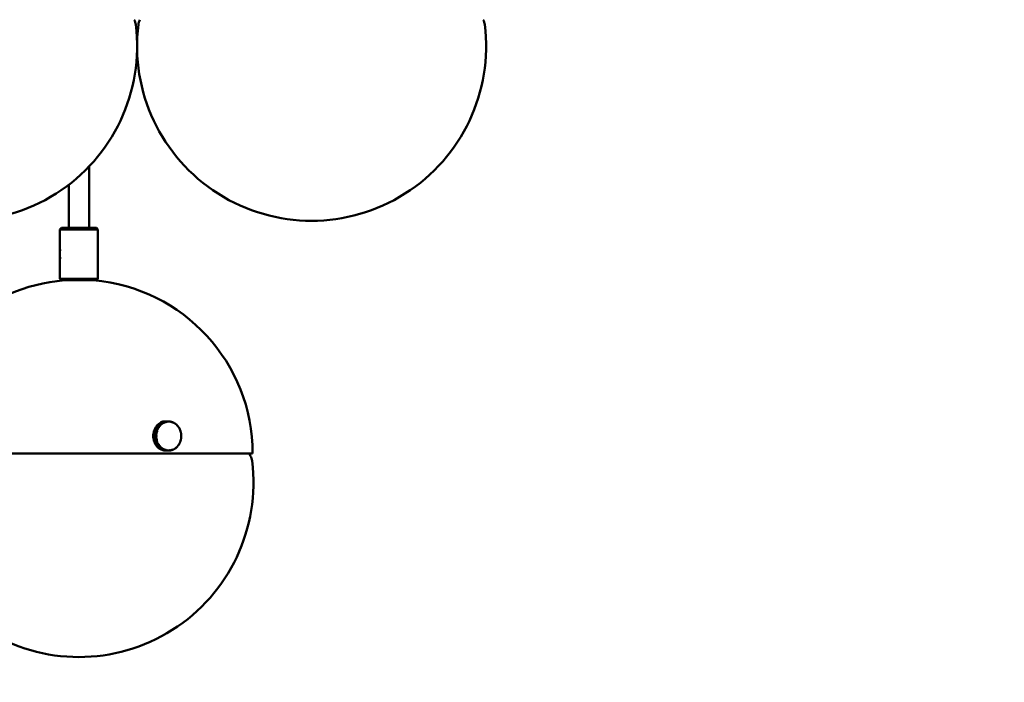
# Model space of a CAD drawing. Header units: millimetres. Extents: x 849 to 4035, y 828 to 3843.
# Tile 33 of 105: x 2258 to 2597, y 1167 to 1395. Entities that reach past the tile are written whole.
import ezdxf

# ---------------------------------------------------------------- set-up
doc = ezdxf.new("R2010")
doc.units = ezdxf.units.MM
doc.header["$LTSCALE"] = 15
doc.layers.add('Widoczne (ISO)', color=7, linetype='Continuous', lineweight=50)
doc.layers.add('Wymiar (ISO)', color=7, linetype='Continuous', lineweight=18)
doc.styles.add('Tekst notatki (ISO)', font='tahoma.ttf')
doc.dimstyles.new('Domyślne (ISO)', dxfattribs={"dimscale": 15, "dimtxt": 3, "dimasz": 3, "dimexe": 3.175, "dimexo": 0, "dimgap": 0.762, "dimtad": 1, "dimdec": 1, "dimlfac": 0.03937, "dimrnd": 1e-08, "dimzin": 0, "dimdsep": 46, "dimtxsty": 'Tekst notatki (ISO)', "dimblk": 'Filled-1', "dimcen": 0.09, "dimdle": 10, "dimse1": 1, "dimse2": 1, "dimclrd": 256, "dimclre": 256, "dimclrt": 256, "dimadec": 0, "dimazin": 0, "dimtfac": 0.666667, "dimtmove": 0, "dimatfit": 3, "dimfxl": 1, "dimtolj": 1, "dimlwd": 15, "dimlwe": 15, "dimarcsym": 0})

# ---------------------------------------------------------------- blocks, each defined once
blk = doc.blocks.new('Filled-1')
at = {"color": 0}
for p, q in [((0, 0), (-1, 0.25)), ((-1, 0.25), (-1, -0.25)), ((-1, 0), (0, 0)), ((-1, -0.25), (0, 0))]:
    blk.add_line(p, q, dxfattribs=at)
at = {"color": 0, "flags": 128}
blk.add_lwpolyline([(-1, -0.25), (0, 0), (-1, 0.25), (-1, -0.25)], dxfattribs=at)
at = {"color": 0}
blk.add_solid([(-1, -0.25), (0, 0), (-1, 0.25), (-1, -0.25)], dxfattribs=at)
blk = doc.blocks.new('*D6')
at = {"layer": 'Defpoints', "color": 0, "transparency": 16777216}
for p in [(2539.48, 1773.6), (2826.63, 1773.6), (2278.48, 1176.06)]:
    blk.add_point(p, dxfattribs=at)
at = {"layer": 'Wymiar (ISO)', "lineweight": 15, "transparency": 16777216}
blk.add_line((2826.63, 1221.06), (2826.63, 1728.6), dxfattribs=at)
at = {"layer": 'Wymiar (ISO)', "lineweight": 15, "transparency": 16777216, "xscale": 45, "yscale": 45, "zscale": 45}
for p, rotation in [((2826.63, 1773.6), 90), ((2826.63, 1176.06), 270)]:
    blk.add_blockref('Filled-1', p, dxfattribs=dict(at, rotation=rotation))
at = {"layer": 'Wymiar (ISO)', "lineweight": 18, "transparency": 16777216, "insert": (2692.21, 1366.31), "char_height": 45, "attachment_point": 1, "rotation": 90, "style": 'Tekst notatki (ISO)'}
blk.add_mtext('\\A1;23.5\\P598 mm', dxfattribs=at)
blk = doc.blocks.new('*D7')
at = {"layer": 'Defpoints', "color": 0, "transparency": 16777216}
for p in [(2505.32, 2308.97), (3058.48, 2308.97), (2278.48, 1176.06)]:
    blk.add_point(p, dxfattribs=at)
at = {"layer": 'Wymiar (ISO)', "lineweight": 15, "transparency": 16777216}
blk.add_line((3058.48, 1221.06), (3058.48, 2263.97), dxfattribs=at)
at = {"layer": 'Wymiar (ISO)', "lineweight": 15, "transparency": 16777216, "xscale": 45, "yscale": 45, "zscale": 45}
for p, rotation in [((3058.48, 2308.97), 90), ((3058.48, 1176.06), 270)]:
    blk.add_blockref('Filled-1', p, dxfattribs=dict(at, rotation=rotation))
at = {"layer": 'Wymiar (ISO)', "lineweight": 18, "transparency": 16777216, "insert": (2924.33, 1618.7), "char_height": 45, "attachment_point": 1, "rotation": 90, "style": 'Tekst notatki (ISO)'}
blk.add_mtext('\\A1;44.6\\P1133 mm', dxfattribs=at)
blk = doc.blocks.new('*D8')
at = {"layer": 'Defpoints', "color": 0, "transparency": 16777216}
for p in [(1978.86, 1686.06), (2593.48, 1686.06), (2593.48, 903.19)]:
    blk.add_point(p, dxfattribs=at)
at = {"layer": 'Wymiar (ISO)', "lineweight": 15, "transparency": 16777216}
blk.add_line((2023.86, 903.19), (2548.48, 903.19), dxfattribs=at)
at = {"layer": 'Wymiar (ISO)', "lineweight": 15, "transparency": 16777216, "xscale": 45, "yscale": 45, "zscale": 45, "rotation": 180}
blk.add_blockref('Filled-1', (1978.86, 903.19), dxfattribs=at)
at = {"layer": 'Wymiar (ISO)', "lineweight": 15, "transparency": 16777216, "xscale": 45, "yscale": 45, "zscale": 45}
blk.add_blockref('Filled-1', (2593.48, 903.19), dxfattribs=at)
at = {"layer": 'Wymiar (ISO)', "lineweight": 18, "transparency": 16777216, "insert": (2193.95, 1037.52), "char_height": 45, "attachment_point": 1, "style": 'Tekst notatki (ISO)'}
blk.add_mtext('\\A1;24.8\\P63 mm', dxfattribs=at)

msp = doc.modelspace()

# ---------------------------------------------------------------- linework, layer by layer
at = {"layer": 'Widoczne (ISO)'}
for p, q in [((2281.98, 1344.74), (2281.98, 1323.6)), ((2274.98, 1338.44), (2274.98, 1323.6)), ((2272.48, 1323.6), (2271.98, 1323.1)), ((2284.98, 1323.1), (2271.98, 1323.1)), ((2271.98, 1323.1), (2271.98, 1316.22)), ((2272.48, 1323.6), (2284.48, 1323.6)), ((2284.48, 1323.6), (2284.98, 1323.1)), ((2284.98, 1323.1), (2284.98, 1306.1)), ((2271.98, 1316.1), (2272.01, 1316.13)), ((2271.98, 1313.1), (2271.98, 1316.1)), ((2271.98, 1313.1), (2272.01, 1313.08)), ((2271.98, 1312.98), (2271.98, 1306.1)), ((2271.98, 1306.1), (2284.98, 1306.1)), ((2272.48, 1305.6), (2271.98, 1306.1)), ((2284.48, 1305.6), (2272.48, 1305.6)), ((2284.48, 1305.6), (2284.98, 1306.1)), ((2306.78, 1256.08), (2305.78, 1256.08)), ((2305.85, 1256.14), (2306.85, 1256.14)), ((2305.89, 1256.08), (2305.85, 1256.14)), ((2307.06, 1256.3), (2306.06, 1256.3)), ((2306.14, 1256.35), (2307.14, 1256.35)), ((2306.16, 1256.3), (2306.14, 1256.35)), ((2307.36, 1256.5), (2306.36, 1256.5)), ((2306.44, 1256.54), (2307.44, 1256.54)), ((2306.46, 1256.5), (2306.44, 1256.54)), ((2307.67, 1256.66), (2306.67, 1256.66)), ((2306.75, 1256.7), (2307.75, 1256.7)), ((2306.76, 1256.66), (2306.75, 1256.7)), ((2306.81, 1256.06), (2306.91, 1256.06)), ((2307.98, 1256.8), (2306.98, 1256.8)), ((2307.07, 1256.83), (2308.07, 1256.83)), ((2307.07, 1256.8), (2307.07, 1256.83)), ((2307.1, 1256.27), (2307.19, 1256.27)), ((2308.31, 1256.91), (2307.31, 1256.91)), ((2307.39, 1256.94), (2308.39, 1256.94)), ((2307.4, 1256.91), (2307.39, 1256.94)), ((2307.4, 1256.45), (2307.48, 1256.45)), ((2308.64, 1256.99), (2307.64, 1256.99)), ((2307.71, 1256.61), (2307.78, 1256.61)), ((2307.73, 1257.01), (2308.73, 1257.01)), ((2307.73, 1256.99), (2307.73, 1257.01)), ((2307.85, 1257.06), (2307.86, 1257.06)), ((2308.98, 1257.04), (2307.98, 1257.04)), ((2308.03, 1256.74), (2308.08, 1256.74)), ((2308.07, 1257.05), (2309.07, 1257.05)), ((2308.07, 1257.04), (2308.07, 1257.05)), ((2309.32, 1257.06), (2308.32, 1257.06)), ((2308.36, 1256.84), (2308.39, 1256.84)), ((2309.32, 1257.06), (2309.41, 1257.06)), ((2309.66, 1257.04), (2309.75, 1257.04)), ((2310, 1256.99), (2310.08, 1256.99)), ((2310.34, 1256.91), (2310.42, 1256.91)), ((2310.67, 1256.8), (2310.74, 1256.8)), ((2310.99, 1256.66), (2311.06, 1256.66)), ((2311.29, 1256.49), (2311.37, 1256.49)), ((2311.59, 1256.29), (2311.66, 1256.29)), ((2311.87, 1256.07), (2311.94, 1256.07)), ((2305.08, 1252.8), (2304.08, 1252.8)), ((2304.09, 1252.9), (2305.09, 1252.9)), ((2304.17, 1252.88), (2304.09, 1252.9)), ((2305.14, 1253.19), (2304.14, 1253.19)), ((2304.16, 1253.28), (2305.16, 1253.28)), ((2304.24, 1253.26), (2304.16, 1253.28)), ((2304.16, 1252.8), (2304.17, 1252.88)), ((2304.17, 1252.88), (2305.2, 1252.88)), ((2305.23, 1253.56), (2304.23, 1253.56)), ((2304.23, 1253.19), (2304.24, 1253.26)), ((2304.24, 1253.26), (2305.27, 1253.26)), ((2304.25, 1253.66), (2305.25, 1253.66)), ((2304.34, 1253.63), (2304.25, 1253.66)), ((2304.32, 1253.56), (2304.34, 1253.63)), ((2305.34, 1253.93), (2304.34, 1253.93)), ((2304.34, 1253.63), (2305.36, 1253.63)), ((2304.38, 1254.03), (2305.38, 1254.03)), ((2304.46, 1253.99), (2304.38, 1254.03)), ((2304.44, 1253.93), (2304.46, 1253.99)), ((2304.46, 1253.99), (2305.48, 1253.99)), ((2305.48, 1254.29), (2304.48, 1254.29)), ((2304.52, 1254.38), (2305.52, 1254.38)), ((2304.6, 1254.34), (2304.52, 1254.38)), ((2304.58, 1254.29), (2304.6, 1254.34)), ((2304.6, 1254.34), (2305.62, 1254.34)), ((2305.65, 1254.64), (2304.65, 1254.64)), ((2304.69, 1254.72), (2305.69, 1254.72)), ((2304.76, 1254.67), (2304.69, 1254.72)), ((2304.75, 1254.64), (2304.76, 1254.67)), ((2304.76, 1254.67), (2305.79, 1254.67)), ((2305.83, 1254.96), (2304.83, 1254.96)), ((2304.88, 1255.05), (2305.88, 1255.05)), ((2304.95, 1254.99), (2304.88, 1255.05)), ((2304.94, 1254.96), (2304.95, 1254.99)), ((2304.95, 1254.99), (2305.97, 1254.99)), ((2306.04, 1255.27), (2305.04, 1255.27)), ((2305.1, 1255.35), (2306.1, 1255.35)), ((2305.16, 1255.29), (2305.1, 1255.35)), ((2305.15, 1255.27), (2305.16, 1255.29)), ((2305.16, 1255.29), (2306.18, 1255.29)), ((2306.27, 1255.57), (2305.27, 1255.57)), ((2305.33, 1255.64), (2306.33, 1255.64)), ((2305.39, 1255.57), (2305.33, 1255.64)), ((2305.39, 1255.57), (2305.39, 1255.57)), ((2306.52, 1255.83), (2305.52, 1255.83)), ((2305.58, 1255.9), (2306.58, 1255.9)), ((2305.63, 1255.83), (2305.58, 1255.9)), ((2306.27, 1255.57), (2306.41, 1255.57)), ((2306.53, 1255.82), (2306.65, 1255.82)), ((2312.14, 1255.83), (2312.21, 1255.83)), ((2312.39, 1255.56), (2312.45, 1255.56)), ((2312.63, 1255.27), (2312.68, 1255.27)), ((2312.84, 1254.95), (2312.89, 1254.95)), ((2313.03, 1254.63), (2313.07, 1254.63)), ((2313.2, 1254.28), (2313.24, 1254.28)), ((2313.34, 1253.92), (2313.38, 1253.92)), ((2313.45, 1253.55), (2313.49, 1253.55)), ((2313.54, 1253.17), (2313.58, 1253.17)), ((2313.61, 1252.79), (2313.64, 1252.79)), ((2304.03, 1252.12), (2305.03, 1252.12)), ((2304.11, 1252.12), (2304.03, 1252.12)), ((2305.03, 1252.02), (2304.03, 1252.02)), ((2305.04, 1252.41), (2304.04, 1252.41)), ((2304.04, 1251.72), (2305.04, 1251.72)), ((2304.04, 1251.63), (2304.13, 1251.63)), ((2305.04, 1251.63), (2304.04, 1251.63)), ((2304.05, 1252.51), (2305.05, 1252.51)), ((2304.13, 1252.5), (2304.05, 1252.51)), ((2304.07, 1251.33), (2305.07, 1251.33)), ((2304.09, 1251.24), (2304.17, 1251.25)), ((2305.09, 1251.24), (2304.09, 1251.24)), ((2304.11, 1252.12), (2305.14, 1252.12)), ((2304.11, 1252.02), (2304.11, 1252.12)), ((2304.12, 1252.41), (2304.13, 1252.5)), ((2304.13, 1251.63), (2304.12, 1251.72)), ((2304.13, 1252.5), (2305.15, 1252.5)), ((2305.15, 1251.63), (2304.13, 1251.63)), ((2304.14, 1250.95), (2305.14, 1250.95)), ((2304.17, 1251.25), (2304.16, 1251.33)), ((2304.16, 1250.85), (2304.24, 1250.87)), ((2305.16, 1250.85), (2304.16, 1250.85)), ((2305.2, 1251.25), (2304.17, 1251.25)), ((2304.24, 1250.87), (2304.22, 1250.95)), ((2304.22, 1250.57), (2305.22, 1250.57)), ((2305.26, 1250.87), (2304.24, 1250.87)), ((2304.25, 1250.47), (2304.33, 1250.51)), ((2305.25, 1250.47), (2304.25, 1250.47)), ((2304.33, 1250.51), (2304.32, 1250.57)), ((2305.36, 1250.51), (2304.33, 1250.51)), ((2304.34, 1250.2), (2305.34, 1250.2)), ((2304.37, 1250.11), (2304.45, 1250.15)), ((2305.37, 1250.11), (2304.37, 1250.11)), ((2304.45, 1250.15), (2304.43, 1250.2)), ((2305.47, 1250.15), (2304.45, 1250.15)), ((2304.48, 1249.84), (2305.48, 1249.84)), ((2304.52, 1249.75), (2304.59, 1249.8)), ((2305.52, 1249.75), (2304.52, 1249.75)), ((2304.59, 1249.8), (2304.57, 1249.84)), ((2305.62, 1249.8), (2304.59, 1249.8)), ((2304.64, 1249.5), (2305.64, 1249.5)), ((2304.69, 1249.41), (2304.76, 1249.46)), ((2305.69, 1249.41), (2304.69, 1249.41)), ((2304.76, 1249.46), (2304.74, 1249.5)), ((2305.78, 1249.46), (2304.76, 1249.46)), ((2313.07, 1249.49), (2313.02, 1249.49)), ((2313.23, 1249.83), (2313.19, 1249.83)), ((2313.37, 1250.19), (2313.33, 1250.19)), ((2313.49, 1250.56), (2313.45, 1250.56)), ((2313.58, 1250.94), (2313.54, 1250.94)), ((2313.64, 1251.32), (2313.61, 1251.32)), ((2313.68, 1251.71), (2313.64, 1251.71)), ((2313.65, 1252.4), (2313.68, 1252.4)), ((2313.69, 1252.11), (2313.66, 1252.11)), ((2218.73, 1246.06), (2338.23, 1246.06)), ((2304.83, 1249.17), (2305.83, 1249.17)), ((2304.88, 1249.09), (2304.95, 1249.15)), ((2305.88, 1249.09), (2304.88, 1249.09)), ((2304.95, 1249.15), (2304.93, 1249.17)), ((2305.97, 1249.15), (2304.95, 1249.15)), ((2305.03, 1248.86), (2306.03, 1248.86)), ((2305.09, 1248.78), (2305.16, 1248.85)), ((2306.09, 1248.78), (2305.09, 1248.78)), ((2305.16, 1248.85), (2305.15, 1248.86)), ((2306.17, 1248.85), (2305.16, 1248.85)), ((2305.26, 1248.57), (2306.26, 1248.57)), ((2305.32, 1248.49), (2305.38, 1248.57)), ((2306.32, 1248.49), (2305.32, 1248.49)), ((2306.4, 1248.57), (2305.38, 1248.57)), ((2305.38, 1248.57), (2305.38, 1248.57)), ((2305.51, 1248.3), (2306.51, 1248.3)), ((2305.57, 1248.23), (2305.62, 1248.3)), ((2306.57, 1248.23), (2305.57, 1248.23)), ((2305.77, 1248.05), (2306.77, 1248.05)), ((2305.84, 1247.99), (2305.88, 1248.05)), ((2306.84, 1247.99), (2305.84, 1247.99)), ((2306.05, 1247.83), (2307.05, 1247.83)), ((2306.13, 1247.78), (2306.16, 1247.83)), ((2307.13, 1247.78), (2306.13, 1247.78)), ((2306.35, 1247.63), (2307.35, 1247.63)), ((2306.43, 1247.59), (2306.45, 1247.63)), ((2307.43, 1247.59), (2306.43, 1247.59)), ((2306.65, 1248.31), (2306.52, 1248.31)), ((2306.66, 1247.46), (2307.66, 1247.46)), ((2306.74, 1247.43), (2306.75, 1247.46)), ((2307.74, 1247.43), (2306.74, 1247.43)), ((2306.91, 1248.07), (2306.8, 1248.07)), ((2306.97, 1247.32), (2307.97, 1247.32)), ((2307.06, 1247.29), (2307.06, 1247.32)), ((2308.06, 1247.29), (2307.06, 1247.29)), ((2307.18, 1247.86), (2307.09, 1247.86)), ((2307.3, 1247.21), (2308.3, 1247.21)), ((2307.38, 1247.19), (2307.39, 1247.21)), ((2308.38, 1247.19), (2307.38, 1247.19)), ((2307.47, 1247.68), (2307.39, 1247.68)), ((2307.63, 1247.13), (2308.63, 1247.13)), ((2307.77, 1247.52), (2307.7, 1247.52)), ((2307.72, 1247.12), (2307.72, 1247.13)), ((2308.72, 1247.12), (2307.72, 1247.12)), ((2307.97, 1247.08), (2308.97, 1247.08)), ((2308.07, 1247.39), (2308.02, 1247.39)), ((2308.06, 1247.07), (2308.06, 1247.08)), ((2309.06, 1247.07), (2308.06, 1247.07)), ((2308.31, 1247.06), (2309.31, 1247.06)), ((2308.38, 1247.29), (2308.35, 1247.29)), ((2308.4, 1247.06), (2308.4, 1247.06)), ((2309.4, 1247.06), (2308.4, 1247.06)), ((2309.74, 1247.08), (2309.65, 1247.08)), ((2310.07, 1247.13), (2309.99, 1247.13)), ((2310.41, 1247.21), (2310.33, 1247.21)), ((2310.73, 1247.32), (2310.66, 1247.32)), ((2311.05, 1247.46), (2310.98, 1247.46)), ((2311.36, 1247.63), (2311.28, 1247.63)), ((2311.65, 1247.82), (2311.58, 1247.82)), ((2311.93, 1248.04), (2311.86, 1248.04)), ((2312.2, 1248.29), (2312.13, 1248.29)), ((2312.45, 1248.56), (2312.38, 1248.56)), ((2312.67, 1248.85), (2312.62, 1248.85)), ((2312.88, 1249.16), (2312.83, 1249.16)), ((2337.04, 1246.06), (2337.49, 1245.19))]:
    msp.add_line(p, q, dxfattribs=at)
for centre, radius, start, end in [((2293.06, 1392.88), 5, 7.1241, 27.4943), ((2303.91, 1392.88), 5, 152.5057, 172.8759), ((2413.06, 1392.88), 5, 7.1241, 27.4943), ((2238.48, 1386.06), 60, 172.8759, 7.1241), ((2358.48, 1386.06), 60, 172.8759, 7.1241), ((2278.48, 1246.06), 59.75, 94.8002, 169.3913), ((2278.48, 1246.06), 59.75, 0, 85.1998), ((2278.48, 1236.06), 60, 172.8759, 7.1241), ((2333.06, 1242.88), 5, 7.1241, 27.4943)]:
    msp.add_arc(centre, radius, start, end, dxfattribs=at)
for centre, major_axis, ratio, start_param, end_param in [((2308.36, 1252.06), (0, 5), 0.866025, 0.637118, 0.695658), ((2308.36, 1252.06), (0, 5), 0.866025, 0.558578, 0.617118), ((2308.36, 1252.06), (0, 5), 0.866025, 0.480038, 0.538578), ((2308.36, 1252.06), (0, 5), 0.866025, 0.401499, 0.460038), ((2309.36, 1252.06), (0, 5), 0.866025, 0.637118, 0.695658), ((2307.86, 1252.06), (0, 5), 0.866025, 6.225418, 6.572872), ((2308.36, 1252.06), (0, 5), 0.866025, 0.322959, 0.381498), ((2306.7, 1252.03), (-4.65, 5.56), 0.404861, 5.13118, 5.146717), ((2309.36, 1252.06), (0, 5), 0.866025, 0.558578, 0.617118), ((2306.77, 1252.09), (4.65, -5.56), 0.404861, 1.989587, 2.005124), ((2309.4, 1252.06), (0, -4.92), 0.866025, 3.758543, 3.778878), ((2306.7, 1252.04), (-4.18, 5.92), 0.426633, 5.165398, 5.180935), ((2308.36, 1252.06), (0, 5), 0.866025, 0.244419, 0.302958), ((2309.36, 1252.06), (0, 5), 0.866025, 0.480038, 0.538578), ((2306.77, 1252.09), (4.18, -5.92), 0.426633, 2.023806, 2.039343), ((2309.4, 1252.06), (0, -4.92), 0.866025, 3.680003, 3.700338), ((2306.69, 1252.04), (-3.67, 6.25), 0.445775, 5.202073, 5.21761), ((2308.36, 1252.06), (0, 5), 0.866025, 0.165879, 0.224419), ((2309.4, 1252.06), (0, -4.92), 0.866025, 3.601464, 3.621798), ((2309.36, 1252.06), (0, 5), 0.866025, 0.401499, 0.460038), ((2306.77, 1252.08), (3.67, -6.25), 0.445775, 2.06048, 2.076017), ((2306.69, 1252.04), (-3.12, 6.54), 0.462169, 5.241001, 5.256539), ((2308.36, 1252.06), (0, 5), 0.866025, 0.087339, 0.145879), ((2309.4, 1252.06), (0, 4.92), 0.866025, 0.381331, 0.401666), ((2309.36, 1252.06), (0, 5), 0.866025, 0.322959, 0.381498), ((2306.77, 1252.08), (3.12, -6.54), 0.462169, 2.099409, 2.114946), ((2306.69, 1252.05), (-2.54, 6.79), 0.475713, 5.281925, 5.297462), ((2309.4, 1252.06), (0, 4.92), 0.866025, 0.302791, 0.323126), ((2308.36, 1252.06), (0, 5), 0.866025, 0.0088, 0.067339), ((2309.36, 1252.06), (0, 5), 0.866025, 0.244419, 0.302958), ((2306.77, 1252.08), (2.54, -6.79), 0.475713, 2.140333, 2.15587), ((2306.69, 1252.05), (-1.93, 6.99), 0.486325, 5.324529, 5.340067), ((2309.4, 1252.06), (0, 4.92), 0.866025, 0.224252, 0.244586), ((2309.36, 1252.06), (0, 5), 0.866025, 0.165879, 0.224419), ((2306.77, 1252.07), (1.93, -6.99), 0.486325, 2.182937, 2.198474), ((2306.69, 1252.05), (-1.29, 7.13), 0.493938, 5.368446, 5.383983), ((2309.4, 1252.06), (0, 4.92), 0.866025, 0.145712, 0.166046), ((2309.36, 1252.06), (0, 5), 0.866025, 0.087339, 0.145879), ((2306.78, 1252.07), (1.29, -7.13), 0.493938, 2.226853, 2.24239), ((2306.69, 1252.06), (-0.65, 7.22), 0.498505, 5.413262, 5.428799), ((2309.4, 1252.06), (0, 4.92), 0.866025, 0.067172, 0.087506), ((2309.36, 1252.06), (0, 5), 0.866025, 0.0088, 0.067339), ((2306.78, 1252.07), (0.65, -7.22), 0.498505, 2.271669, 2.287206), ((2306.69, 1252.06), (0.01, 7.25), 0.5, 5.458533, 5.47407), ((2309.4, 1252.06), (0, 4.92), 0.866025, 6.271817, 6.292152), ((2306.78, 1252.06), (-0.01, -7.25), 0.5, 2.31694, 2.332477), ((2309.36, 1252.06), (0, 5), 0.866025, 6.213445, 6.271984), ((2306.69, 1252.07), (0.67, 7.22), 0.498411, 5.503797, 5.519334), ((2309.4, 1252.06), (0, 4.92), 0.866025, 6.193278, 6.213612), ((2306.78, 1252.06), (-0.67, -7.22), 0.498411, 2.362204, 2.377741), ((2309.36, 1252.06), (0, 5), 0.866025, 6.134905, 6.193445), ((2306.69, 1252.07), (1.31, 7.13), 0.49375, 5.548592, 5.564129), ((2309.4, 1252.06), (0, 4.92), 0.866025, 6.114738, 6.135072), ((2306.78, 1252.05), (-1.31, -7.13), 0.49375, 2.406999, 2.422536), ((2309.36, 1252.06), (0, 5), 0.866025, 6.056365, 6.114905), ((2306.69, 1252.07), (1.95, 6.98), 0.486044, 5.592474, 5.608011), ((2309.4, 1252.06), (0, 4.92), 0.866025, 6.036198, 6.056532), ((2306.77, 1252.05), (-1.95, -6.98), 0.486044, 2.450881, 2.466418), ((2309.36, 1252.06), (0, 5), 0.866025, 5.977826, 6.036365), ((2306.69, 1252.08), (2.56, 6.78), 0.475342, 5.635032, 5.650569), ((2309.4, 1252.06), (0, 4.92), 0.866025, 5.957658, 5.977993), ((2306.77, 1252.05), (-2.56, -6.78), 0.475342, 2.493439, 2.508976), ((2309.36, 1252.06), (0, 5), 0.866025, 5.899286, 5.957825), ((2306.69, 1252.08), (3.14, 6.54), 0.46171, 5.675899, 5.691436), ((2309.4, 1252.06), (0, 4.92), 0.866025, 5.879118, 5.899453), ((2306.77, 1252.04), (-3.14, -6.54), 0.46171, 2.534306, 2.549844), ((2309.36, 1252.06), (0, -5), 0.866025, 2.679153, 2.737693), ((2306.69, 1252.08), (3.68, 6.24), 0.44523, 5.714762, 5.730299), ((2309.4, 1252.06), (0, 4.92), 0.866025, 5.800579, 5.820913), ((2306.77, 1252.04), (-3.68, -6.24), 0.44523, 2.573169, 2.588707), ((2309.36, 1252.06), (0, -5), 0.866025, 2.600613, 2.659153), ((2306.7, 1252.09), (4.2, 5.91), 0.426006, 5.751364, 5.766902), ((2309.4, 1252.06), (0, 4.92), 0.866025, 5.722039, 5.742373), ((2306.77, 1252.04), (-4.2, -5.91), 0.426006, 2.609772, 2.625309), ((2309.36, 1252.06), (0, -5), 0.866025, 2.522074, 2.580613), ((2306.7, 1252.09), (4.67, 5.55), 0.404155, 5.785505, 5.801042), ((2309.4, 1252.06), (0, 4.92), 0.866025, 5.643499, 5.663833), ((2306.77, 1252.03), (-4.67, -5.55), 0.404155, 2.643912, 2.65945), ((2309.36, 1252.06), (0, -5), 0.866025, 2.443534, 2.502073), ((2308.36, 1252.06), (0, 5), 0.866025, 1.422516, 1.481056), ((2308.36, 1252.06), (0, 5), 0.866025, 1.343976, 1.402516), ((2308.36, 1252.06), (0, 5), 0.866025, 1.265437, 1.323976), ((2308.36, 1252.06), (0, 5), 0.866025, 1.186897, 1.245436), ((2308.36, 1252.06), (0, 5), 0.866025, 1.108357, 1.166896), ((2308.36, 1252.06), (0, 5), 0.866025, 1.029817, 1.088357), ((2308.36, 1252.06), (0, 5), 0.866025, 0.951277, 1.009817), ((2308.36, 1252.06), (0, 5), 0.866025, 0.872737, 0.931277), ((2309.36, 1252.06), (0, 5), 0.866025, 1.422516, 1.481056), ((2306.73, 1252.01), (-7.18, 0.99), 0.07881, 4.93967, 4.955208), ((2309.36, 1252.06), (0, 5), 0.866025, 1.343976, 1.402516), ((2306.74, 1252.11), (7.18, -0.99), 0.07881, 1.798078, 1.813615), ((2308.36, 1252.06), (0, 5), 0.866025, 0.794198, 0.852737), ((2306.72, 1252.01), (-7.1, 1.48), 0.117306, 4.946411, 4.961948), ((2309.36, 1252.06), (0, 5), 0.866025, 1.265437, 1.323976), ((2306.74, 1252.11), (7.1, -1.48), 0.117306, 1.804818, 1.820356), ((2309.4, 1252.06), (0, -4.92), 0.866025, 4.543941, 4.564276), ((2306.72, 1252.01), (-6.98, 1.97), 0.155079, 4.955858, 4.971395), ((2309.36, 1252.06), (0, 5), 0.866025, 1.186897, 1.245436), ((2306.75, 1252.11), (6.98, -1.97), 0.155079, 1.814265, 1.829803), ((2309.4, 1252.06), (0, -4.92), 0.866025, 4.465402, 4.485736), ((2308.36, 1252.06), (0, 5), 0.866025, 0.715658, 0.774197), ((2309.4, 1252.06), (0, -4.92), 0.866025, 4.386862, 4.407196), ((2306.72, 1252.02), (-6.82, 2.46), 0.191896, 4.968036, 4.983573), ((2309.36, 1252.06), (0, 5), 0.866025, 1.108357, 1.166896), ((2306.75, 1252.11), (6.82, -2.46), 0.191896, 1.826443, 1.84198), ((2309.4, 1252.06), (0, -4.92), 0.866025, 4.308322, 4.328656), ((2306.71, 1252.02), (-6.63, 2.93), 0.22753, 4.982969, 4.998507), ((2309.36, 1252.06), (0, 5), 0.866025, 1.029817, 1.088357), ((2306.75, 1252.11), (6.63, -2.93), 0.22753, 1.841377, 1.856914), ((2309.4, 1252.06), (0, -4.92), 0.866025, 4.229782, 4.250117), ((2306.71, 1252.02), (-6.4, 3.41), 0.261761, 5.000685, 5.016222), ((2309.36, 1252.06), (0, 5), 0.866025, 0.951277, 1.009817), ((2306.76, 1252.1), (6.4, -3.41), 0.261761, 1.859093, 1.87463), ((2309.4, 1252.06), (0, -4.92), 0.866025, 4.151242, 4.171577), ((2306.71, 1252.02), (-6.13, 3.87), 0.294378, 5.021203, 5.03674), ((2309.36, 1252.06), (0, 5), 0.866025, 0.872737, 0.931277), ((2306.76, 1252.1), (6.13, -3.87), 0.294378, 1.87961, 1.895147), ((2309.4, 1252.06), (0, -4.92), 0.866025, 4.072703, 4.093037), ((2306.7, 1252.02), (-5.82, 4.32), 0.32518, 5.044531, 5.060069), ((2309.36, 1252.06), (0, 5), 0.866025, 0.794198, 0.852737), ((2306.76, 1252.1), (5.82, -4.32), 0.32518, 1.902939, 1.918476), ((2309.4, 1252.06), (0, -4.92), 0.866025, 3.994163, 4.014497), ((2306.7, 1252.03), (-5.47, 4.75), 0.353978, 5.070663, 5.086201), ((2309.36, 1252.06), (0, 5), 0.866025, 0.715658, 0.774197), ((2306.76, 1252.1), (5.47, -4.75), 0.353978, 1.929071, 1.944608), ((2309.4, 1252.06), (0, -4.92), 0.866025, 3.915623, 3.935957), ((2306.7, 1252.03), (-5.08, 5.17), 0.380593, 5.099567, 5.115104), ((2306.77, 1252.09), (5.08, -5.17), 0.380593, 1.957975, 1.973512), ((2309.4, 1252.06), (0, -4.92), 0.866025, 3.837083, 3.857418), ((2306.7, 1252.09), (5.1, 5.16), 0.379813, 5.817036, 5.832573), ((2309.4, 1252.06), (0, 4.92), 0.866025, 5.564959, 5.585294), ((2306.77, 1252.03), (-5.1, -5.16), 0.379813, 2.675443, 2.690981), ((2309.36, 1252.06), (0, -5), 0.866025, 2.364994, 2.423533), ((2306.7, 1252.1), (5.49, 4.74), 0.353129, 5.845856, 5.861393), ((2309.4, 1252.06), (0, 4.92), 0.866025, 5.486419, 5.506754), ((2306.76, 1252.03), (-5.49, -4.74), 0.353129, 2.704263, 2.719801), ((2309.36, 1252.06), (0, -5), 0.866025, 2.286454, 2.344994), ((2306.7, 1252.1), (5.83, 4.3), 0.324267, 5.871903, 5.88744), ((2309.4, 1252.06), (0, 4.92), 0.866025, 5.407879, 5.428214), ((2306.76, 1252.02), (-5.83, -4.3), 0.324267, 2.73031, 2.745847), ((2309.36, 1252.06), (0, -5), 0.866025, 2.207914, 2.266454), ((2306.71, 1252.1), (6.14, 3.85), 0.293407, 5.895145, 5.910683), ((2309.4, 1252.06), (0, 4.92), 0.866025, 5.32934, 5.349674), ((2306.76, 1252.02), (6.14, 3.85), 0.293407, 5.895145, 5.910683), ((2309.36, 1252.06), (0, -5), 0.866025, 2.129375, 2.187914), ((2306.71, 1252.1), (6.41, 3.39), 0.260737, 5.915577, 5.931114), ((2309.4, 1252.06), (0, 4.92), 0.866025, 5.2508, 5.271134), ((2306.76, 1252.02), (6.41, 3.39), 0.260737, 5.915577, 5.931114), ((2309.36, 1252.06), (0, -5), 0.866025, 2.050835, 2.109374), ((2306.71, 1252.11), (6.64, 2.92), 0.22646, 5.933207, 5.948744), ((2309.4, 1252.06), (0, 4.92), 0.866025, 5.17226, 5.192594), ((2306.75, 1252.02), (6.64, 2.92), 0.22646, 5.933207, 5.948744), ((2309.36, 1252.06), (0, -5), 0.866025, 1.972295, 2.030834), ((2306.72, 1252.11), (6.83, 2.44), 0.190787, 5.948057, 5.963594), ((2309.4, 1252.06), (0, 4.92), 0.866025, 5.09372, 5.114055), ((2306.75, 1252.02), (6.83, 2.44), 0.190787, 5.948057, 5.963594), ((2309.36, 1252.06), (0, -5), 0.866025, 1.893755, 1.952295), ((2306.72, 1252.11), (6.98, 1.96), 0.153937, 5.96015, 5.975687), ((2309.4, 1252.06), (0, 4.92), 0.866025, 5.01518, 5.035515), ((2306.75, 1252.01), (6.98, 1.96), 0.153937, 5.96015, 5.975687), ((2309.36, 1252.06), (0, -5), 0.866025, 1.815215, 1.873755), ((2306.72, 1252.11), (7.1, 1.47), 0.116139, 5.969514, 5.985051), ((2309.4, 1252.06), (0, 4.92), 0.866025, 4.936641, 4.956975), ((2306.74, 1252.01), (7.1, 1.47), 0.116139, 5.969514, 5.985051), ((2309.36, 1252.06), (0, -5), 0.866025, 1.736675, 1.795215), ((2306.73, 1252.11), (7.18, 0.98), 0.077624, 5.976172, 5.99171), ((2309.4, 1252.06), (0, 4.92), 0.866025, 4.858101, 4.878435), ((2306.74, 1252.01), (7.18, 0.98), 0.077624, 5.976172, 5.99171), ((2309.36, 1252.06), (0, -5), 0.866025, 1.658136, 1.716675), ((2308.36, 1252.06), (0, 5), 0.866025, 1.501056, 1.559596), ((2308.36, 1252.06), (0, 5), 0.866025, 1.579596, 1.638135), ((2308.36, 1252.06), (0, 5), 0.866025, 1.658136, 1.716675), ((2308.36, 1252.06), (0, 5), 0.866025, 1.736675, 1.795215), ((2308.36, 1252.06), (0, 5), 0.866025, 1.815215, 1.873755), ((2308.36, 1252.06), (0, 5), 0.866025, 1.893755, 1.952295), ((2308.36, 1252.06), (0, 5), 0.866025, 1.972295, 2.030834), ((2308.36, 1252.06), (0, 5), 0.866025, 2.050835, 2.109374), ((2308.36, 1252.06), (0, 5), 0.866025, 2.129375, 2.187914), ((2309.36, 1252.06), (0, 5), 0.866025, 1.501056, 1.559596), ((2306.73, 1252.11), (7.25, -0.01), 0.0006, 1.792648, 1.808186), ((2306.73, 1252.01), (-7.25, 0.01), 0.0006, 4.934241, 4.949778), ((2309.36, 1252.06), (0, 5), 0.866025, 1.579596, 1.638135), ((2306.73, 1252.01), (-7.23, 0.5), 0.039828, 4.935618, 4.951155), ((2306.73, 1252.11), (7.23, 0.49), 0.038631, 4.473705, 4.489242), ((2306.74, 1252.01), (-7.23, -0.49), 0.038631, 1.332112, 1.347649), ((2309.36, 1252.06), (0, 5), 0.866025, 1.658136, 1.716675), ((2306.74, 1252.11), (7.23, -0.5), 0.039828, 1.794025, 1.809562), ((2306.73, 1252.11), (7.18, 0.98), 0.077624, 4.469734, 4.485271), ((2306.74, 1252.01), (-7.18, -0.98), 0.077624, 1.328141, 1.343679), ((2309.36, 1252.06), (0, 5), 0.866025, 1.736675, 1.795215), ((2309.4, 1252.06), (0, -4.92), 0.866025, 4.701021, 4.721356), ((2306.72, 1252.11), (7.1, 1.47), 0.116139, 4.463076, 4.478613), ((2309.4, 1252.06), (0, -4.92), 0.866025, 4.622481, 4.642816), ((2309.4, 1252.06), (0, -4.92), 0.866025, 4.779561, 4.799895), ((2306.74, 1252.01), (-7.1, -1.47), 0.116139, 1.321483, 1.33702), ((2309.36, 1252.06), (0, 5), 0.866025, 1.815215, 1.873755), ((2309.4, 1252.06), (0, -4.92), 0.866025, 4.858101, 4.878435), ((2306.72, 1252.11), (6.98, 1.96), 0.153937, 4.453712, 4.469249), ((2309.4, 1252.06), (0, -4.92), 0.866025, 4.936641, 4.956975), ((2306.75, 1252.01), (-6.98, -1.96), 0.153937, 1.312119, 1.327656), ((2309.36, 1252.06), (0, 5), 0.866025, 1.893755, 1.952295), ((2309.4, 1252.06), (0, -4.92), 0.866025, 5.01518, 5.035515), ((2306.72, 1252.11), (6.83, 2.44), 0.190787, 4.441618, 4.457155), ((2306.75, 1252.02), (-6.83, -2.44), 0.190787, 1.300026, 1.315563), ((2309.36, 1252.06), (0, 5), 0.866025, 1.972295, 2.030834), ((2309.4, 1252.06), (0, -4.92), 0.866025, 5.09372, 5.114055), ((2306.71, 1252.11), (6.64, 2.92), 0.22646, 4.426769, 4.442306), ((2306.75, 1252.02), (-6.64, -2.92), 0.22646, 1.285176, 1.300714), ((2309.36, 1252.06), (0, 5), 0.866025, 2.050835, 2.109374), ((2309.4, 1252.06), (0, -4.92), 0.866025, 5.17226, 5.192594), ((2306.71, 1252.1), (6.41, 3.39), 0.260737, 4.409139, 4.424676), ((2306.76, 1252.02), (-6.41, -3.39), 0.260737, 1.267546, 1.283083), ((2309.36, 1252.06), (0, 5), 0.866025, 2.129375, 2.187914), ((2309.4, 1252.06), (0, -4.92), 0.866025, 5.2508, 5.271134), ((2309.36, 1252.06), (0, -5), 0.866025, 0.951277, 1.009817), ((2309.4, 1252.06), (0, 4.92), 0.866025, 4.151242, 4.171577), ((2306.71, 1252.02), (6.4, -3.41), 0.261761, 0.352654, 0.368192), ((2306.76, 1252.1), (6.4, -3.41), 0.261761, 0.352654, 0.368192), ((2309.36, 1252.06), (0, -5), 0.866025, 1.029817, 1.088357), ((2309.4, 1252.06), (0, 4.92), 0.866025, 4.229782, 4.250117), ((2306.71, 1252.02), (6.63, -2.93), 0.22753, 0.334939, 0.350476), ((2306.75, 1252.11), (6.63, -2.93), 0.22753, 0.334939, 0.350476), ((2309.36, 1252.06), (0, -5), 0.866025, 1.108357, 1.166896), ((2309.4, 1252.06), (0, 4.92), 0.866025, 4.308322, 4.328656), ((2306.72, 1252.02), (6.82, -2.46), 0.191896, 0.320005, 0.335542), ((2306.75, 1252.11), (6.82, -2.46), 0.191896, 0.320005, 0.335542), ((2309.36, 1252.06), (0, -5), 0.866025, 1.186897, 1.245436), ((2309.4, 1252.06), (0, 4.92), 0.866025, 4.386862, 4.407196), ((2306.72, 1252.01), (6.98, -1.97), 0.155079, 0.307827, 0.323364), ((2306.75, 1252.11), (6.98, -1.97), 0.155079, 0.307827, 0.323364), ((2309.36, 1252.06), (0, -5), 0.866025, 1.265437, 1.323976), ((2309.4, 1252.06), (0, 4.92), 0.866025, 4.465402, 4.485736), ((2306.72, 1252.01), (7.1, -1.48), 0.117306, 0.29838, 0.313917), ((2306.74, 1252.11), (7.1, -1.48), 0.117306, 0.29838, 0.313917), ((2309.36, 1252.06), (0, -5), 0.866025, 1.343976, 1.402516), ((2309.4, 1252.06), (0, 4.92), 0.866025, 4.543941, 4.564276), ((2306.73, 1252.01), (7.18, -0.99), 0.07881, 0.291639, 0.307177), ((2306.74, 1252.11), (7.18, -0.99), 0.07881, 0.291639, 0.307177), ((2306.73, 1252.11), (7.23, 0.49), 0.038631, 5.980143, 5.99568), ((2309.4, 1252.06), (0, 4.92), 0.866025, 4.779561, 4.799895), ((2309.4, 1252.06), (0, 4.92), 0.866025, 4.622481, 4.642816), ((2306.74, 1252.11), (7.23, -0.5), 0.039828, 0.287587, 0.303124), ((2306.73, 1252.01), (7.23, -0.5), 0.039828, 0.287587, 0.303124), ((2309.36, 1252.06), (0, -5), 0.866025, 1.422516, 1.481056), ((2306.74, 1252.01), (7.23, 0.49), 0.038631, 5.980143, 5.99568), ((2309.4, 1252.06), (0, 4.92), 0.866025, 4.701021, 4.721356), ((2306.73, 1252.01), (7.25, -0.01), 0.0006, 0.28621, 0.301747), ((2306.73, 1252.11), (7.25, -0.01), 0.0006, 0.28621, 0.301747), ((2309.36, 1252.06), (0, -5), 0.866025, 1.579596, 1.638135), ((2309.36, 1252.06), (0, -5), 0.866025, 1.501056, 1.559596), ((2308.36, 1252.06), (0, 5), 0.866025, 2.207914, 2.266454), ((2308.36, 1252.06), (0, 5), 0.866025, 2.286454, 2.344994), ((2308.36, 1252.06), (0, 5), 0.866025, 2.364994, 2.423533), ((2308.36, 1252.06), (0, 5), 0.866025, 2.443534, 2.502073), ((2306.71, 1252.1), (6.14, 3.85), 0.293407, 4.388707, 4.404244), ((2308.36, 1252.06), (0, 5), 0.866025, 2.522074, 2.580613), ((2306.76, 1252.02), (-6.14, -3.85), 0.293407, 1.247114, 1.262652), ((2309.36, 1252.06), (0, 5), 0.866025, 2.207914, 2.266454), ((2309.4, 1252.06), (0, -4.92), 0.866025, 5.32934, 5.349674), ((2306.7, 1252.1), (5.83, 4.3), 0.324267, 4.365464, 4.381002), ((2306.76, 1252.02), (-5.83, -4.3), 0.324267, 1.223872, 1.239409), ((2309.36, 1252.06), (0, 5), 0.866025, 2.286454, 2.344994), ((2309.4, 1252.06), (0, -4.92), 0.866025, 5.407879, 5.428214), ((2308.36, 1252.06), (0, 5), 0.866025, 2.600613, 2.659153), ((2306.7, 1252.1), (5.49, 4.74), 0.353129, 4.339418, 4.354955), ((2306.76, 1252.03), (-5.49, -4.74), 0.353129, 1.197825, 1.213362), ((2309.36, 1252.06), (0, 5), 0.866025, 2.364994, 2.423533), ((2309.4, 1252.06), (0, -4.92), 0.866025, 5.486419, 5.506754), ((2308.36, 1252.06), (0, 5), 0.866025, 2.679153, 2.737693), ((2306.7, 1252.09), (5.1, 5.16), 0.379813, 4.310598, 4.326135), ((2306.77, 1252.03), (-5.1, -5.16), 0.379813, 1.169005, 1.184542), ((2309.36, 1252.06), (0, 5), 0.866025, 2.443534, 2.502073), ((2309.4, 1252.06), (0, -4.92), 0.866025, 5.564959, 5.585294), ((2308.36, 1252.06), (0, -5), 0.866025, 5.899286, 5.957825), ((2306.7, 1252.09), (4.67, 5.55), 0.404155, 4.279067, 4.294604), ((2306.77, 1252.03), (-4.67, -5.55), 0.404155, 1.137474, 1.153011), ((2309.36, 1252.06), (0, 5), 0.866025, 2.522074, 2.580613), ((2309.4, 1252.06), (0, -4.92), 0.866025, 5.643499, 5.663833), ((2306.7, 1252.09), (4.2, 5.91), 0.426006, 4.244926, 4.260463), ((2308.36, 1252.06), (0, -5), 0.866025, 5.977826, 6.036365), ((2309.4, 1252.06), (0, -4.92), 0.866025, 5.722039, 5.742373), ((2306.77, 1252.04), (-4.2, -5.91), 0.426006, 1.103333, 1.118871), ((2309.36, 1252.06), (0, 5), 0.866025, 2.600613, 2.659153), ((2306.69, 1252.08), (3.68, 6.24), 0.44523, 4.208324, 4.223861), ((2308.36, 1252.06), (0, -5), 0.866025, 6.056365, 6.114905), ((2309.4, 1252.06), (0, -4.92), 0.866025, 5.800579, 5.820913), ((2306.77, 1252.04), (-3.68, -6.24), 0.44523, 1.066731, 1.082268), ((2309.36, 1252.06), (0, 5), 0.866025, 2.679153, 2.737693), ((2306.69, 1252.08), (3.14, 6.54), 0.46171, 4.169461, 4.184998), ((2309.4, 1252.06), (0, -4.92), 0.866025, 5.879118, 5.899453), ((2308.36, 1252.06), (0, -5), 0.866025, 6.134905, 6.193445), ((2306.77, 1252.04), (-3.14, -6.54), 0.46171, 1.027868, 1.043405), ((2309.36, 1252.06), (0, -5), 0.866025, 5.899286, 5.957825), ((2306.69, 1252.08), (2.56, 6.78), 0.475342, 4.128593, 4.144131), ((2309.4, 1252.06), (0, -4.92), 0.866025, 5.957658, 5.977993), ((2306.77, 1252.05), (-2.56, -6.78), 0.475342, 0.987001, 1.002538), ((2309.36, 1252.06), (0, -5), 0.866025, 5.977826, 6.036365), ((2308.36, 1252.06), (0, -5), 0.866025, 6.213445, 6.271984), ((2306.69, 1252.07), (1.95, 6.98), 0.486044, 4.086035, 4.101573), ((2309.4, 1252.06), (0, -4.92), 0.866025, 6.036198, 6.056532), ((2306.77, 1252.05), (-1.95, -6.98), 0.486044, 0.944443, 0.95998), ((2309.36, 1252.06), (0, -5), 0.866025, 6.056365, 6.114905), ((2306.69, 1252.07), (1.31, 7.13), 0.49375, 4.042153, 4.057691), ((2309.4, 1252.06), (0, -4.92), 0.866025, 6.114738, 6.135072), ((2306.78, 1252.05), (-1.31, -7.13), 0.49375, 0.900561, 0.916098), ((2309.36, 1252.06), (0, -5), 0.866025, 6.134905, 6.193445), ((2306.69, 1252.07), (0.67, 7.22), 0.498411, 3.997358, 4.012895), ((2309.4, 1252.06), (0, -4.92), 0.866025, 6.193278, 6.213612), ((2306.78, 1252.06), (-0.67, -7.22), 0.498411, 0.855766, 0.871303), ((2309.36, 1252.06), (0, -5), 0.866025, 6.213445, 6.271984), ((2306.69, 1252.06), (0.01, 7.25), 0.5, 3.952094, 3.967632), ((2309.4, 1252.06), (0, -4.92), 0.866025, 6.271817, 6.292152), ((2306.78, 1252.06), (-0.01, -7.25), 0.5, 0.810502, 0.826039), ((2309.36, 1252.06), (0, -5), 0.866025, 0.0088, 0.067339), ((2306.69, 1252.06), (-0.65, 7.22), 0.498505, 3.906823, 3.922361), ((2309.4, 1252.06), (0, -4.92), 0.866025, 0.067172, 0.087506), ((2306.78, 1252.07), (0.65, -7.22), 0.498505, 0.765231, 0.780768), ((2309.36, 1252.06), (0, -5), 0.866025, 0.087339, 0.145879), ((2306.69, 1252.05), (-1.29, 7.13), 0.493938, 3.862007, 3.877545), ((2309.4, 1252.06), (0, -4.92), 0.866025, 0.145712, 0.166046), ((2306.78, 1252.07), (1.29, -7.13), 0.493938, 0.720415, 0.735952), ((2309.36, 1252.06), (0, -5), 0.866025, 0.165879, 0.224419), ((2306.69, 1252.05), (-1.93, 6.99), 0.486325, 3.818091, 3.833628), ((2309.4, 1252.06), (0, -4.92), 0.866025, 0.224252, 0.244586), ((2306.77, 1252.07), (1.93, -6.99), 0.486325, 0.676498, 0.692036), ((2309.36, 1252.06), (0, -5), 0.866025, 0.244419, 0.302958), ((2306.69, 1252.05), (-2.54, 6.79), 0.475713, 3.775487, 3.791024), ((2309.4, 1252.06), (0, -4.92), 0.866025, 0.302791, 0.323126), ((2309.36, 1252.06), (0, -5), 0.866025, 0.322959, 0.381498), ((2306.77, 1252.08), (2.54, -6.79), 0.475713, 0.633894, 0.649431), ((2306.69, 1252.04), (-3.12, 6.54), 0.462169, 3.734563, 3.7501), ((2309.4, 1252.06), (0, -4.92), 0.866025, 0.381331, 0.401666), ((2309.36, 1252.06), (0, -5), 0.866025, 0.401499, 0.460038), ((2306.77, 1252.08), (3.12, -6.54), 0.462169, 0.59297, 0.608508), ((2306.69, 1252.04), (-3.67, 6.25), 0.445775, 3.695635, 3.711172), ((2309.4, 1252.06), (0, 4.92), 0.866025, 3.601464, 3.621798), ((2309.36, 1252.06), (0, -5), 0.866025, 0.480038, 0.538578), ((2306.77, 1252.08), (3.67, -6.25), 0.445775, 0.554042, 0.569579), ((2309.4, 1252.06), (0, 4.92), 0.866025, 3.680003, 3.700338), ((2306.7, 1252.04), (-4.18, 5.92), 0.426633, 3.65896, 3.674497), ((2309.36, 1252.06), (0, -5), 0.866025, 0.558578, 0.617118), ((2306.77, 1252.09), (4.18, -5.92), 0.426633, 0.517367, 0.532904), ((2309.4, 1252.06), (0, 4.92), 0.866025, 3.758543, 3.778878), ((2306.7, 1252.03), (-4.65, 5.56), 0.404861, 3.624742, 3.640279), ((2309.36, 1252.06), (0, -5), 0.866025, 0.637118, 0.695658), ((2306.77, 1252.09), (4.65, -5.56), 0.404861, 0.483149, 0.498686), ((2309.4, 1252.06), (0, 4.92), 0.866025, 3.837083, 3.857418), ((2306.7, 1252.03), (-5.08, 5.17), 0.380593, 3.593129, 3.608666), ((2306.77, 1252.09), (5.08, -5.17), 0.380593, 0.451536, 0.467074), ((2309.36, 1252.06), (0, -5), 0.866025, 0.715658, 0.774197), ((2309.4, 1252.06), (0, 4.92), 0.866025, 3.915623, 3.935957), ((2306.7, 1252.03), (-5.47, 4.75), 0.353978, 3.564225, 3.579762), ((2306.76, 1252.1), (5.47, -4.75), 0.353978, 0.422632, 0.43817), ((2309.36, 1252.06), (0, -5), 0.866025, 0.794198, 0.852737), ((2309.4, 1252.06), (0, 4.92), 0.866025, 3.994163, 4.014497), ((2306.7, 1252.02), (-5.82, 4.32), 0.32518, 3.538093, 3.55363), ((2306.76, 1252.1), (5.82, -4.32), 0.32518, 0.3965, 0.412038), ((2309.36, 1252.06), (0, -5), 0.866025, 0.872737, 0.931277), ((2309.4, 1252.06), (0, 4.92), 0.866025, 4.072703, 4.093037), ((2306.71, 1252.02), (6.13, -3.87), 0.294378, 0.373172, 0.388709), ((2306.76, 1252.1), (6.13, -3.87), 0.294378, 0.373172, 0.388709)]:
    msp.add_ellipse(centre, major_axis=major_axis, ratio=ratio, start_param=start_param, end_param=end_param, dxfattribs=at)
for points, knots in [([(2271.98, 1316.22), (2271.98, 1316.22), (2271.99, 1316.18), (2272.03, 1316.02), (2272.06, 1315.89), (2272.09, 1315.71), (2272.1, 1315.68), (2272.1, 1315.64)], [0.245363, 0.245363, 0.245363, 0.245363, 0.3066995, 0.3066995, 0.368036, 0.368036, 0.3831023, 0.3831023, 0.3831023, 0.3831023]), ([(2272.1, 1313.57), (2272.1, 1313.53), (2272.09, 1313.49), (2272.06, 1313.31), (2272.03, 1313.19), (2271.99, 1313.02), (2271.98, 1312.98), (2271.98, 1312.98)], [0.5983496, 0.5983496, 0.5983496, 0.5983496, 0.6134159, 0.6134159, 0.6747524, 0.6747524, 0.7360889, 0.7360889, 0.7360889, 0.7360889])]:
    msp.add_open_spline(points, degree=3, knots=knots, dxfattribs=at)

# ---------------------------------------------------------------- dimensions: what is measured, and where the dimension line sits
at = {"layer": 'Wymiar (ISO)', "lineweight": 18}
for base, p1, p2, angle, text, override, picture, middle in [((3058.48, 2308.97), (2278.48, 1176.06), (2505.32, 2308.97), 270, '<>\\P1133 mm', {"dimgap": 0.762, "dimdec": 1, "dimlfac": 0.03937, "dimpost": '\\X', "dimse1": 1, "dimse2": 1, "dimtol": 0, "dimlim": 0, "dimtp": 0, "dimtm": 0, "dimtdec": 2, "dimtofl": 0, "dimatfit": 1, "dimtvp": -0.25}, '*D7', (3058.48, 1742.58)), ((2826.63, 1773.6), (2278.48, 1176.06), (2539.48, 1773.6), 90, '<>\\P598 mm', {"dimgap": 0.762, "dimdec": 1, "dimlfac": 0.03937, "dimpost": '\\X', "dimse1": 1, "dimse2": 1, "dimtol": 0, "dimlim": 0, "dimtp": 0, "dimtm": 0, "dimtdec": 2, "dimtofl": 0, "dimatfit": 1, "dimtvp": -0.25}, '*D6', (2826.63, 1474.83)), ((2593.48, 903.19), (1978.86, 1686.06), (2593.48, 1686.06), 180, '<>\\P63 mm', {"dimgap": 0.762, "dimdec": 1, "dimlfac": 0.04035, "dimpost": '\\X', "dimse1": 1, "dimse2": 1, "dimtol": 0, "dimlim": 0, "dimtp": 0, "dimtm": 0, "dimtdec": 2, "dimtofl": 0, "dimatfit": 1, "dimtvp": -0.25}, '*D8', (2286.17, 903.19))]:
    dim = msp.add_linear_dim(base=base, p1=p1, p2=p2, angle=angle, text=text, dimstyle='Domyślne (ISO)', override=override, dxfattribs=at)
    dim.commit()
    dim.dimension.update_dxf_attribs({"geometry": picture, "text_midpoint": middle, "dimtype": 160})

doc.saveas('drawing.dxf')
